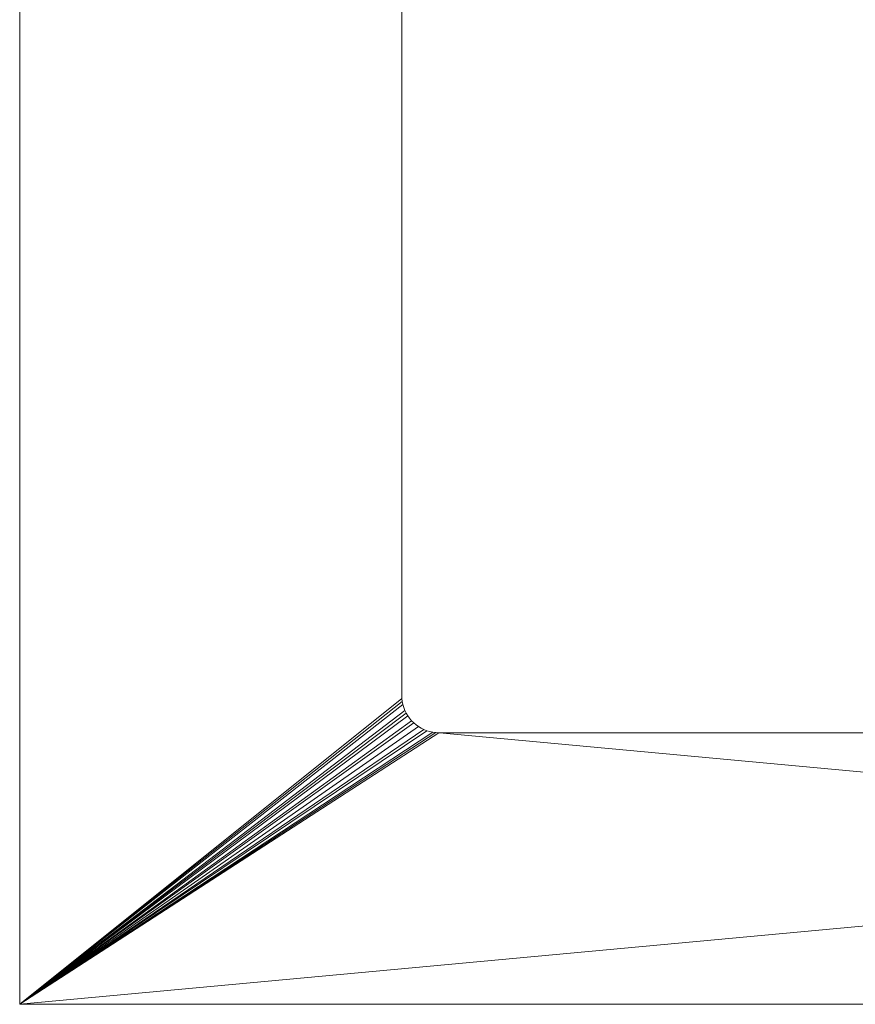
# Model space of a CAD drawing. Header units: millimetres. Extents: x -452 to 448, y -213 to 260.
# Tile 1 of 22: x -452 to -227, y -213 to 52. Entities that reach past the tile are written whole.
import ezdxf

# ---------------------------------------------------------------- set-up
doc = ezdxf.new("R2010")
doc.units = ezdxf.units.MM
doc.layers.add('LUCIDO_1', color=1, linetype='Continuous', lineweight=20, true_color=0xff0000)

# ---------------------------------------------------------------- blocks, each defined once
blk = doc.blocks.new('Group')
at = {"layer": 'LUCIDO_1', "color": 190, "linetype": 'Continuous', "lineweight": 15, "true_color": 0x6600ff, "transparency": 33554687}
for points in [[(-349.3, -130, 500.11), (-349.3, 150, 500.11), (-452, 260, 500.11), (-452, -213, 500.11)], [(-452, -213, 488.11), (-452, 260, 488.11), (-349.3, 150, 488.11), (-349.3, -130, 488.11)], [(-452, -213, 488.11), (-452, -213, 500.11), (-452, 260, 500.11), (-452, 260, 488.11), (-452, -213, 488.11)], [(-349.3, -130, 500.11), (-349.3, -130, 488.11), (-349.3, 150, 488.11), (-349.3, 150, 500.11), (-349.3, -130, 500.11)], [(-452, -213, 500.11), (-349.27, -130.83, 500.11), (-349.3, -130, 500.11)], [(-349.3, -130, 488.11), (-349.27, -130.83, 488.11), (-452, -213, 488.11)], [(-349.16, -131.65, 500.11), (-349.27, -130.83, 500.11), (-452, -213, 500.11)], [(-349.27, -130.83, 488.11), (-349.16, -131.65, 488.11), (-452, -213, 488.11)], [(-452, -213, 500.11), (-348.99, -132.45, 500.11), (-349.16, -131.65, 500.11)], [(-349.16, -131.65, 488.11), (-348.99, -132.45, 488.11), (-452, -213, 488.11)], [(-349.3, -130, 488.11), (-349.3, -130, 500.11), (-349.27, -130.83, 500.11), (-349.27, -130.83, 488.11), (-349.3, -130, 488.11)], [(-349.27, -130.83, 488.11), (-349.27, -130.83, 500.11), (-349.16, -131.65, 500.11), (-349.16, -131.65, 488.11), (-349.27, -130.83, 488.11)], [(-349.16, -131.65, 488.11), (-349.16, -131.65, 500.11), (-348.99, -132.45, 500.11), (-348.99, -132.45, 488.11), (-349.16, -131.65, 488.11)], [(-348.76, -133.25, 500.11), (-348.99, -132.45, 500.11), (-452, -213, 500.11)], [(-452, -213, 488.11), (-348.99, -132.45, 488.11), (-348.76, -133.25, 488.11)], [(-452, -213, 500.11), (-348.46, -134.02, 500.11), (-348.76, -133.25, 500.11)], [(-348.76, -133.25, 488.11), (-348.46, -134.02, 488.11), (-452, -213, 488.11)], [(-452, -213, 500.11), (-348.09, -134.76, 500.11), (-348.46, -134.02, 500.11)], [(-348.46, -134.02, 488.11), (-348.09, -134.76, 488.11), (-452, -213, 488.11)], [(-347.67, -135.47, 500.11), (-348.09, -134.76, 500.11), (-452, -213, 500.11)], [(-452, -213, 488.11), (-348.09, -134.76, 488.11), (-347.67, -135.47, 488.11)], [(-348.99, -132.45, 488.11), (-348.99, -132.45, 500.11), (-348.76, -133.25, 500.11), (-348.76, -133.25, 488.11), (-348.99, -132.45, 488.11)], [(-348.76, -133.25, 488.11), (-348.76, -133.25, 500.11), (-348.46, -134.02, 500.11), (-348.46, -134.02, 488.11), (-348.76, -133.25, 488.11)], [(-348.46, -134.02, 488.11), (-348.46, -134.02, 500.11), (-348.09, -134.76, 500.11), (-348.09, -134.76, 488.11), (-348.46, -134.02, 488.11)], [(-348.09, -134.76, 488.11), (-348.09, -134.76, 500.11), (-347.67, -135.47, 500.11), (-347.67, -135.47, 488.11), (-348.09, -134.76, 488.11)], [(-347.19, -136.14, 500.11), (-347.67, -135.47, 500.11), (-452, -213, 500.11)], [(-452, -213, 488.11), (-347.67, -135.47, 488.11), (-347.19, -136.14, 488.11)], [(-452, -213, 500.11), (-346.66, -136.77, 500.11), (-347.19, -136.14, 500.11)], [(-347.19, -136.14, 488.11), (-346.66, -136.77, 488.11), (-452, -213, 488.11)], [(-346.07, -137.36, 500.11), (-346.66, -136.77, 500.11), (-452, -213, 500.11)], [(-452, -213, 488.11), (-346.66, -136.77, 488.11), (-346.07, -137.36, 488.11)], [(-345.44, -137.89, 500.11), (-346.07, -137.36, 500.11), (-452, -213, 500.11)], [(-452, -213, 488.11), (-346.07, -137.36, 488.11), (-345.44, -137.89, 488.11)], [(-347.67, -135.47, 488.11), (-347.67, -135.47, 500.11), (-347.19, -136.14, 500.11), (-347.19, -136.14, 488.11), (-347.67, -135.47, 488.11)], [(-347.19, -136.14, 488.11), (-347.19, -136.14, 500.11), (-346.66, -136.77, 500.11), (-346.66, -136.77, 488.11), (-347.19, -136.14, 488.11)], [(-346.66, -136.77, 488.11), (-346.66, -136.77, 500.11), (-346.07, -137.36, 500.11), (-346.07, -137.36, 488.11), (-346.66, -136.77, 488.11)], [(-346.07, -137.36, 488.11), (-346.07, -137.36, 500.11), (-345.44, -137.89, 500.11), (-345.44, -137.89, 488.11), (-346.07, -137.36, 488.11)], [(-452, -213, 500.11), (-344.77, -138.37, 500.11), (-345.44, -137.89, 500.11)], [(-345.44, -137.89, 488.11), (-344.77, -138.37, 488.11), (-452, -213, 488.11)], [(-344.06, -138.79, 500.11), (-344.77, -138.37, 500.11), (-452, -213, 500.11)], [(-452, -213, 488.11), (-344.77, -138.37, 488.11), (-344.06, -138.79, 488.11)], [(-452, -213, 500.11), (-343.32, -139.16, 500.11), (-344.06, -138.79, 500.11)], [(-344.06, -138.79, 488.11), (-343.32, -139.16, 488.11), (-452, -213, 488.11)], [(-452, -213, 500.11), (-342.55, -139.46, 500.11), (-343.32, -139.16, 500.11)], [(-343.32, -139.16, 488.11), (-342.55, -139.46, 488.11), (-452, -213, 488.11)], [(-341.75, -139.69, 500.11), (-342.55, -139.46, 500.11), (-452, -213, 500.11)], [(-452, -213, 488.11), (-342.55, -139.46, 488.11), (-341.75, -139.69, 488.11)], [(-452, -213, 500.11), (-340.95, -139.86, 500.11), (-341.75, -139.69, 500.11)], [(-341.75, -139.69, 488.11), (-340.95, -139.86, 488.11), (-452, -213, 488.11)], [(-340.13, -139.97, 500.11), (-340.95, -139.86, 500.11), (-452, -213, 500.11)], [(-452, -213, 488.11), (-340.95, -139.86, 488.11), (-340.13, -139.97, 488.11)], [(-452, -213, 500.11), (336.57, -139.96, 500.11), (335.7, -140, 500.11)], [(336.57, -139.96, 500.11), (-452, -213, 500.11), (448, -213, 500.11)], [(-339.3, -140, 500.11), (-340.13, -139.97, 500.11), (-452, -213, 500.11)], [(-340.13, -139.97, 488.11), (448, -213, 488.11), (-452, -213, 488.11)], [(335.7, -140, 500.11), (-339.3, -140, 500.11), (-452, -213, 500.11)], [(-345.44, -137.89, 488.11), (-345.44, -137.89, 500.11), (-344.77, -138.37, 500.11), (-344.77, -138.37, 488.11), (-345.44, -137.89, 488.11)], [(-344.77, -138.37, 488.11), (-344.77, -138.37, 500.11), (-344.06, -138.79, 500.11), (-344.06, -138.79, 488.11), (-344.77, -138.37, 488.11)], [(-344.06, -138.79, 488.11), (-344.06, -138.79, 500.11), (-343.32, -139.16, 500.11), (-343.32, -139.16, 488.11), (-344.06, -138.79, 488.11)], [(-343.32, -139.16, 488.11), (-343.32, -139.16, 500.11), (-342.55, -139.46, 500.11), (-342.55, -139.46, 488.11), (-343.32, -139.16, 488.11)], [(-342.55, -139.46, 488.11), (-342.55, -139.46, 500.11), (-341.75, -139.69, 500.11), (-341.75, -139.69, 488.11), (-342.55, -139.46, 488.11)], [(-341.75, -139.69, 488.11), (-341.75, -139.69, 500.11), (-340.95, -139.86, 500.11), (-340.95, -139.86, 488.11), (-341.75, -139.69, 488.11)], [(-340.95, -139.86, 488.11), (-340.95, -139.86, 500.11), (-340.13, -139.97, 500.11), (-340.13, -139.97, 488.11), (-340.95, -139.86, 488.11)], [(448, -213, 488.11), (-340.13, -139.97, 488.11), (-339.3, -140, 488.11)], [(-340.13, -139.97, 488.11), (-340.13, -139.97, 500.11), (-339.3, -140, 500.11), (-339.3, -140, 488.11), (-340.13, -139.97, 488.11)], [(-339.3, -140, 488.11), (335.7, -140, 488.11), (448, -213, 488.11)], [(335.7, -140, 500.11), (335.7, -140, 488.11), (-339.3, -140, 488.11), (-339.3, -140, 500.11), (335.7, -140, 500.11)], [(448, -213, 488.11), (448, -213, 500.11), (-452, -213, 500.11), (-452, -213, 488.11), (448, -213, 488.11)]]:
    blk.add_polyline3d(points, dxfattribs=at)

msp = doc.modelspace()

# ---------------------------------------------------------------- block references
at = {"layer": 'LUCIDO_1', "color": 190, "true_color": 0x6600ff, "transparency": 33554687}
msp.add_blockref('Group', (0, 0), dxfattribs=at)

doc.saveas('drawing.dxf')
